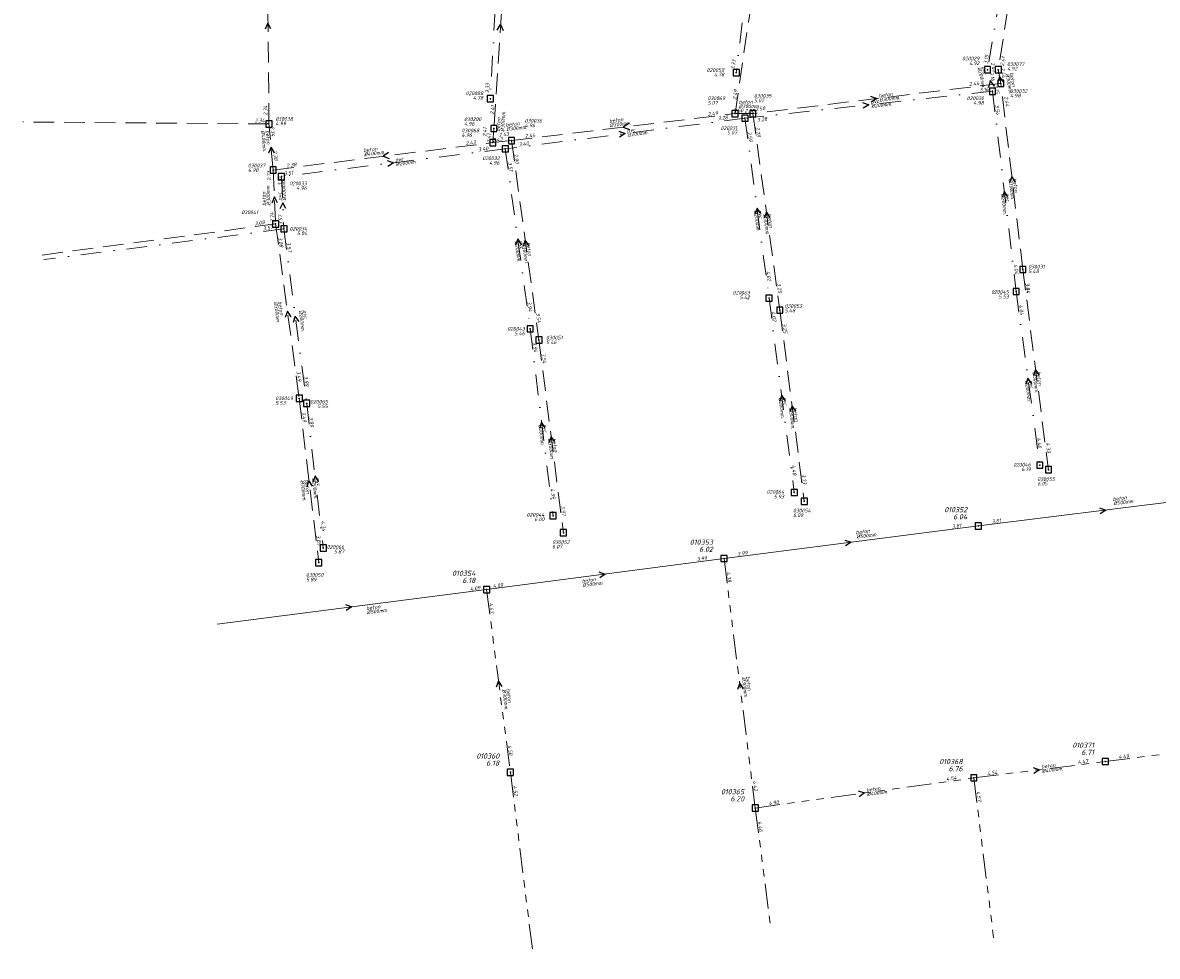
# Model space of a CAD drawing. Header units: metres. Extents: x 152202 to 157341, y 461610 to 468701.
# Tile 29 of 238: x 152658 to 152931, y 463539 to 463764. Entities that reach past the tile are written whole.
import ezdxf
from ezdxf.enums import TextEntityAlignment as Align

# ---------------------------------------------------------------- set-up
doc = ezdxf.new("R2010")
doc.units = ezdxf.units.M
doc.header["$PDMODE"] = 64
doc.header["$PDSIZE"] = 1.5
for name, pattern in [('RI-GWA', [18.45, 6, -1.8, 1.75, -1.8, 1.75, -1.8, 1.75, -1.8]), ('RI-HWA', [7.4, 5, -2.4]), ('RI-VWA', [11, 5, -3, 0, -3])]:
    doc.linetypes.add(name, pattern=pattern)
for name, color, linetype, lineweight in [('B-OI-RI-GWA-MATERIAAL-T18', 10, 'CONTINUOUS', 18), ('B-OI-RI-GWA-PUTDEKSELHOOGTE-T25', 10, 'CONTINUOUS', 25), ('B-OI-RI-GWA_BOB-T18', 10, 'CONTINUOUS', 18), ('B-OI-RI-GWA_DIAMETER-T18', 10, 'CONTINUOUS', 18), ('B-OI-RI-GWA_PUTNUMMER-T25', 10, 'CONTINUOUS', 18), ('B-OI-RI-GWA_RIOOLPUT-S', 10, 'CONTINUOUS', 25), ('B-OI-RI-GWA_TRANSPORTLEIDING_BETON_300-G', 10, 'RI-GWA', 18), ('B-OI-RI-GWA_TRANSPORTLEIDING_BETON_400-G', 10, 'RI-GWA', 18), ('B-OI-RI-GWA_TRANSPORTLEIDING_BETON_500-G', 10, 'RI-GWA_BETON500', 18), ('B-OI-RI-HWA-BOB-T18', 150, 'CONTINUOUS', 18), ('B-OI-RI-HWA-MATERIAAL-T18', 150, 'CONTINUOUS', 18), ('B-OI-RI-HWA-PUTDEKSELHOOGTE-T25', 150, 'CONTINUOUS', 25), ('B-OI-RI-HWA_DIAMETER-T18', 150, 'CONTINUOUS', 18), ('B-OI-RI-HWA_PUTNUMMER-T25', 150, 'CONTINUOUS', 25), ('B-OI-RI-HWA_RIOOLPUT-S', 150, 'CONTINUOUS', 25), ('B-OI-RI-HWA_TRANSPORTLEIDING_BETON_300-G', 150, 'RI-HWA', 18), ('B-OI-RI-HWA_TRANSPORTLEIDING_BETON_400-G', 150, 'RI-HWA', 18), ('B-OI-RI-STROOMRICHTING-S', 252, 'CONTINUOUS', 25), ('B-OI-RI-VWA-BOB-T18', 34, 'CONTINUOUS', 18), ('B-OI-RI-VWA-DIAMETER-T18', 34, 'CONTINUOUS', 18), ('B-OI-RI-VWA-MATERIAAL-T18', 34, 'CONTINUOUS', 18), ('B-OI-RI-VWA-PUTDEKSELHOOGTE-T25', 34, 'CONTINUOUS', 25), ('B-OI-RI-VWA_PUTNUMMER-T25', 34, 'CONTINUOUS', 25), ('B-OI-RI-VWA_RIOOLPUT-S', 34, 'CONTINUOUS', 25), ('B-OI-RI-VWA_TRANSPORTLEIDING_PVC_200-G', 34, 'RI-VWA', 18)]:
    doc.layers.add(name, color=color, linetype=linetype, lineweight=lineweight)
doc.styles.add('NLCS-ISO-M500-T18_CURSIEF', font='NLCS-ISO.ttf', dxfattribs={"oblique": 15, "height": 0.9})
doc.styles.add('NLCS-ISO-M500-T25_CURSIEF', font='NLCS-ISO.ttf', dxfattribs={"oblique": 15, "height": 1.25})
doc.linetypes.add('RI-GWA_BETON500', pattern='A,7,-2.5,["Beton 500",Standard,S=1,R=0,X=-0.5,Y=-0.5],-7.5', length=17)

msp = doc.modelspace()

# ---------------------------------------------------------------- linework, layer by layer
at = {"layer": 'B-OI-RI-GWA_RIOOLPUT-S', "linetype": 'Continuous'}
for p in [(152888.09, 463642.94), (152826.75, 463635.09), (152769.48, 463627.59), (152918.68, 463586.12), (152775.23, 463583.51), (152886.98, 463582.17), (152834.29, 463574.9)]:
    msp.add_point(p, dxfattribs=at)
at = {"layer": 'B-OI-RI-GWA_TRANSPORTLEIDING_BETON_300-G'}
for p, q in [((152826.75, 463635.09), (152834.29, 463574.9)), ((152769.48, 463627.59), (152775.23, 463583.51)), ((152775.23, 463583.51), (152780.74, 463539.13)), ((152834.29, 463574.9), (152838.09, 463545.45))]:
    msp.add_line(p, q, dxfattribs=at)
at = {"layer": 'B-OI-RI-GWA_TRANSPORTLEIDING_BETON_400-G'}
for p, q in [((152918.68, 463586.12), (152958.96, 463591.19)), ((152886.98, 463582.17), (152918.68, 463586.12)), ((152834.29, 463574.9), (152886.98, 463582.17)), ((152886.98, 463582.17), (152891.77, 463543.62))]:
    msp.add_line(p, q, dxfattribs=at)
at = {"layer": 'B-OI-RI-GWA_TRANSPORTLEIDING_BETON_500-G'}
for p, q in [((152949.55, 463650.59), (152888.09, 463642.94)), ((152888.09, 463642.94), (152826.75, 463635.09)), ((152826.75, 463635.09), (152769.48, 463627.59)), ((152769.48, 463627.59), (152704.5, 463619.28))]:
    msp.add_line(p, q, dxfattribs=at)
at = {"layer": 'B-OI-RI-HWA_RIOOLPUT-S'}
for p in [(152892.9, 463753), (152893.5, 463749.7), (152829.4, 463742.4), (152833.7, 463742.4), (152717, 463739.9), (152771.23, 463738.82), (152771, 463735.4), (152775.5, 463735.9), (152718, 463728.8), (152718.6, 463715.8), (152898.8, 463704.8), (152840.2, 463695), (152782.1, 463687.8), (152724.3, 463673.7), (152905, 463656.5), (152846.1, 463648.9), (152788, 463641.3), (152729, 463634.1)]:
    msp.add_point(p, dxfattribs=at)
at = {"layer": 'B-OI-RI-HWA_TRANSPORTLEIDING_BETON_300-G'}
for p, q in [((152900.9, 463804.2), (152892.9, 463753)), ((152829.4, 463742.4), (152837, 463794.3)), ((152717, 463739.9), (152716.5, 463788.6)), ((152774.5, 463789), (152771.23, 463738.82)), ((152893.5, 463749.7), (152892.9, 463753)), ((152893.5, 463749.7), (152833.7, 463742.4)), ((152898.8, 463704.8), (152893.5, 463749.7)), ((152775.5, 463735.9), (152829.4, 463742.4)), ((152833.7, 463742.4), (152829.4, 463742.4)), ((152833.7, 463742.4), (152840.2, 463695)), ((152718, 463728.8), (152717, 463739.9)), ((152771.23, 463738.82), (152771, 463735.4)), ((152775.5, 463735.9), (152771, 463735.4)), ((152775.5, 463735.9), (152782.1, 463687.8)), ((152718, 463728.8), (152718.6, 463715.8)), ((152718.6, 463715.8), (152660.9, 463708.1)), ((152718.6, 463715.8), (152724.3, 463673.7)), ((152898.8, 463704.8), (152905, 463656.5)), ((152840.2, 463695), (152846.1, 463648.9)), ((152782.1, 463687.8), (152788, 463641.3)), ((152724.3, 463673.7), (152729, 463634.1))]:
    msp.add_line(p, q, dxfattribs=at)
at = {"layer": 'B-OI-RI-HWA_TRANSPORTLEIDING_BETON_400-G'}
for p, q in [((152717, 463739.9), (152657.6, 463740.4)), ((152718, 463728.8), (152771, 463735.4))]:
    msp.add_line(p, q, dxfattribs=at)
at = {"layer": 'B-OI-RI-STROOMRICHTING-S'}
for points in [[(152717.48, 463762.82), (152716.75, 463764.25), (152716.04, 463762.8)], [(152772.05, 463762.52), (152772.86, 463763.91), (152773.49, 463762.43)], [(152894.25, 463749.95), (152893.2, 463751.35), (152892.71, 463749.68)], [(152892.01, 463749.06), (152890.9, 463750.4), (152890.49, 463748.7)], [(152862.08, 463746.59), (152863.6, 463746.05), (152862.26, 463745.16)], [(152860.14, 463745.11), (152861.65, 463744.55), (152860.3, 463743.68)], [(152803.79, 463740.04), (152802.45, 463739.15), (152803.97, 463738.61)], [(152801.38, 463738.13), (152802.9, 463737.6), (152801.56, 463736.7)], [(152718.35, 463732.98), (152717.5, 463734.35), (152716.91, 463732.85)], [(152745.84, 463732.99), (152744.5, 463732.1), (152746.02, 463731.56)], [(152745.48, 463731.09), (152747, 463730.55), (152745.66, 463729.66)], [(152897.03, 463725.9), (152896.15, 463727.25), (152895.6, 463725.74)], [(152895.23, 463722.3), (152894.35, 463723.65), (152893.8, 463722.14)], [(152719.09, 463720.89), (152718.3, 463722.3), (152717.65, 463720.83)], [(152721.09, 463719.5), (152720.3, 463720.9), (152719.65, 463719.43)], [(152835.6, 463718.27), (152834.7, 463719.6), (152834.18, 463718.08)], [(152837.86, 463717.37), (152836.95, 463718.7), (152836.43, 463717.18)], [(152777.91, 463710.87), (152777, 463712.2), (152776.48, 463710.67)], [(152779.71, 463710.52), (152778.8, 463711.85), (152778.28, 463710.33)], [(152722.36, 463693.42), (152721.45, 463694.75), (152720.93, 463693.23)], [(152724.25, 463692.22), (152723.35, 463693.55), (152722.82, 463692.03)], [(152902.8, 463679.31), (152901.9, 463680.65), (152901.37, 463679.13)], [(152900.96, 463677.22), (152900.05, 463678.55), (152899.53, 463677.03)], [(152841.55, 463673.11), (152840.65, 463674.45), (152840.12, 463672.93)], [(152844.05, 463670.61), (152843.15, 463671.95), (152842.62, 463670.43)], [(152783.64, 463666.61), (152782.75, 463667.95), (152782.21, 463666.43)], [(152785.95, 463663.21), (152785.05, 463664.55), (152784.52, 463663.03)], [(152727.53, 463652.55), (152726.65, 463653.9), (152726.1, 463652.39)], [(152728.98, 463653.7), (152728.1, 463655.05), (152727.55, 463653.54)], [(152917.3, 463647.3), (152918.82, 463646.77), (152917.48, 463645.87)], [(152855.9, 463639.55), (152857.42, 463639.02), (152856.08, 463638.12)], [(152796.59, 463631.87), (152798.11, 463631.34), (152796.78, 463630.44)], [(152735.47, 463623.97), (152736.99, 463623.44), (152735.65, 463622.54)], [(152773.26, 463604.22), (152772.36, 463605.55), (152771.83, 463604.03)], [(152831.41, 463603.66), (152830.52, 463604.99), (152829.98, 463603.48)], [(152901.31, 463584.68), (152902.83, 463584.15), (152901.49, 463583.25)], [(152859.11, 463579.05), (152860.64, 463578.54), (152859.31, 463577.62)]]:
    msp.add_lwpolyline(points, dxfattribs=at)
at = {"layer": 'B-OI-RI-VWA_RIOOLPUT-S'}
for p in [(152890.3, 463753), (152829.7, 463752.3), (152891.5, 463747.8), (152770.4, 463746), (152831.8, 463741.3), (152774, 463733.9), (152720, 463727.2), (152720.6, 463714.6), (152897.2, 463699.5), (152837.6, 463697.9), (152780, 463690.5), (152726.1, 463672.5), (152902.9, 463657.6), (152843.7, 463651), (152785.5, 463645.4), (152730.1, 463637.6)]:
    msp.add_point(p, dxfattribs=at)
at = {"layer": 'B-OI-RI-VWA_TRANSPORTLEIDING_PVC_200-G'}
for p, q in [((152898.9, 463803.5), (152890.3, 463753)), ((152835.1, 463797.4), (152829.7, 463752.3)), ((152772.7, 463789.6), (152770.4, 463746)), ((152891.5, 463747.8), (152831.8, 463741.3)), ((152891.5, 463747.8), (152897.2, 463699.5)), ((152831.8, 463741.3), (152774, 463733.9)), ((152831.8, 463741.3), (152837.6, 463697.9)), ((152774, 463733.9), (152720, 463727.2)), ((152774, 463733.9), (152780, 463690.5)), ((152720, 463727.2), (152720.6, 463714.6)), ((152720.6, 463714.6), (152662.7, 463707.2)), ((152720.6, 463714.6), (152726.1, 463672.5)), ((152897.2, 463699.5), (152902.9, 463657.6)), ((152837.6, 463697.9), (152843.7, 463651)), ((152780, 463690.5), (152785.5, 463645.4)), ((152726.1, 463672.5), (152730.1, 463637.6))]:
    msp.add_line(p, q, dxfattribs=at)

# ---------------------------------------------------------------- texts
at = {"layer": 'B-OI-RI-GWA-MATERIAAL-T18', "linetype": 'ByBlock', "style": 'NLCS-ISO-M500-T18_CURSIEF', "oblique": 15}
for rotation, p in [(7.09518, (152920.538, 463648.965)), (7.2928, (152858.56, 463640.905)), (7.46092, (152792.498, 463629.207)), (7.28774, (152740.493, 463622.647)), (277.14025, (152832.043, 463606.606)), (277.43196, (152774.269, 463603.666)), (7.10277, (152903.301, 463584.405)), (7.85589, (152861.103, 463578.801))]:
    msp.add_text('beton', height=0.9, rotation=rotation, dxfattribs=at).set_placement(p)
at = {"layer": 'B-OI-RI-GWA-PUTDEKSELHOOGTE-T25', "linetype": 'ByBlock', "style": 'NLCS-ISO-M500-T25_CURSIEF', "oblique": 15}
for s, p in [('6.04', (152885.39, 463644.54)), ('6.02', (152824.05, 463636.69)), ('6.18', (152766.78, 463629.19)), ('6.71', (152915.98, 463587.72)), ('6.18', (152772.53, 463585.11)), ('6.76', (152884.28, 463583.77)), ('6.20', (152831.59, 463576.5))]:
    msp.add_text(s, height=1.25, dxfattribs=at).set_placement(p, align=Align.RIGHT)
at = {"layer": 'B-OI-RI-GWA_BOB-T18', "linetype": 'ByBlock', "style": 'NLCS-ISO-M500-T18_CURSIEF', "oblique": 15}
for s, rotation, p in [('3.81', 7.2928, (152891.338, 463643.557)), ('3.99', 7.46092, (152829.996, 463635.717)), ('4.38', 277.14025, (152827.359, 463631.84)), ('4.09', 7.28774, (152771.056, 463627.964)), ('4.43', 277.43196, (152770.105, 463624.344)), ('4.49', 7.17403, (152921.929, 463586.731)), ('4.54', 7.10277, (152890.23, 463582.777)), ('4.52', 277.07734, (152775.835, 463580.26)), ('4.57', 277.08294, (152887.585, 463578.92)), ('4.90', 7.85589, (152837.532, 463575.549)), ('4.46', 277.35238, (152834.911, 463571.653))]:
    msp.add_text(s, height=0.9, rotation=rotation, dxfattribs=at).set_placement(p)
for s, rotation, p in [('3.81', 7.09518, (152883.997, 463642.632)), ('3.99', 7.2928, (152822.658, 463634.768)), ('4.09', 7.46092, (152767.987, 463627.614)), ('4.50', 277.43196, (152774.898, 463587.601)), ('4.47', 7.10277, (152914.587, 463585.812)), ('4.42', 277.14025, (152833.979, 463578.993)), ('4.54', 7.85589, (152882.891, 463581.808))]:
    msp.add_text(s, height=0.9, rotation=rotation, dxfattribs=at).set_placement(p, align=Align.RIGHT)
at = {"layer": 'B-OI-RI-GWA_DIAMETER-T18', "linetype": 'ByBlock', "style": 'NLCS-ISO-M500-T18_CURSIEF', "oblique": 15}
for s, rotation, p in [('%%c500mm.', 7.09518, (152920.667, 463647.923)), ('%%c500mm.', 7.2928, (152858.693, 463639.864)), ('%%c500mm.', 7.46092, (152792.635, 463628.165)), ('%%c500mm.', 7.28774, (152740.626, 463621.606)), ('%%c300mm.', 277.14025, (152831.001, 463606.476)), ('%%c300mm.', 277.43196, (152773.228, 463603.53)), ('%%c400mm.', 7.10277, (152903.431, 463583.363)), ('%%c400mm.', 7.85589, (152861.246, 463577.761))]:
    msp.add_text(s, height=0.9, rotation=rotation, dxfattribs=at).set_placement(p)
at = {"layer": 'B-OI-RI-GWA_PUTNUMMER-T25', "linetype": 'ByBlock', "style": 'NLCS-ISO-M500-T25_CURSIEF', "oblique": 15}
for s, p in [('010352', (152885.39, 463646.249)), ('010353', (152824.05, 463638.399)), ('010354', (152766.78, 463630.899)), ('010371', (152915.98, 463589.429)), ('010360', (152772.53, 463586.819)), ('010368', (152884.28, 463585.479)), ('010365', (152831.59, 463578.209))]:
    msp.add_text(s, height=1.25, dxfattribs=at).set_placement(p, align=Align.RIGHT)
at = {"layer": 'B-OI-RI-HWA-BOB-T18', "linetype": 'ByBlock', "style": 'NLCS-ISO-M500-T18_CURSIEF', "oblique": 15}
for s, rotation, p in [('2.41', 280.30485, (152891.501, 463752.509)), ('2.41', 81.11934, (152894.58, 463756.037)), ('2.44', 276.73205, (152893.802, 463751.006)), ('2.49', 6.8763, (152825.306, 463742.108)), ('2.50', 6.95987, (152836.685, 463743.28)), ('2.34', 275.14788, (152717.58, 463736.906)), ('2.41', 86.27157, (152769.572, 463739.025)), ('2.41', 86.15257, (152770.571, 463737.516)), ('2.43', 7.0984, (152766.907, 463735.092)), ('2.43', 6.34019, (152773.362, 463735.839)), ('2.74', 92.64255, (152718.169, 463718.603)), ('3.25', 277.80831, (152839.841, 463699.089)), ('3.54', 277.813, (152781.741, 463691.889)), ('3.49', 277.7105, (152723.948, 463677.79)), ('4.33', 277.31474, (152904.676, 463660.592)), ('3.73', 277.29322, (152845.778, 463652.992)), ('3.97', 277.23115, (152787.682, 463645.393)), ('3.89', 276.76859, (152728.715, 463638.195))]:
    msp.add_text(s, height=0.9, rotation=rotation, dxfattribs=at).set_placement(p, align=Align.RIGHT)
for s, rotation, p in [('2.44', 6.95987, (152885.863, 463749.045)), ('2.49', 81.66908, (152829.68, 463745.694)), ('2.44', 280.30485, (152894.287, 463746.489)), ('2.34', 90.58823, (152716.6, 463741.931)), ('2.41', 86.15257, (152771.252, 463742.126)), ('2.34', 359.51772, (152713.552, 463740.313)), ('2.43', 6.34019, (152772.477, 463736.819)), ('2.44', 6.8763, (152778.752, 463736.494)), ('2.78', 277.80831, (152834.346, 463739.158)), ('2.38', 275.14788, (152718.052, 463733.478)), ('2.90', 277.813, (152776.147, 463732.658)), ('2.38', 7.0984, (152721.25, 463729.406)), ('2.73', 92.64255, (152717.507, 463726.198)), ('3.08', 7.60115, (152713.574, 463715.455)), ('3.08', 277.7105, (152719.241, 463712.557)), ('3.84', 276.73205, (152899.385, 463701.546)), ('3.84', 277.31474, (152899.419, 463701.552)), ('3.25', 277.29322, (152840.817, 463691.752)), ('3.54', 277.23115, (152782.714, 463684.551)), ('3.49', 276.76859, (152724.888, 463670.447))]:
    msp.add_text(s, height=0.9, rotation=rotation, dxfattribs=at).set_placement(p)
msp.add_text('2.50', height=0.9, dxfattribs=at).set_placement((152831.365, 463742.708), align=Align.RIGHT)
msp.add_text('2.50', height=0.9, dxfattribs=at).set_placement((152831.709, 463742.654))
at = {"layer": 'B-OI-RI-HWA-MATERIAAL-T18', "linetype": 'ByBlock', "style": 'NLCS-ISO-M500-T18_CURSIEF', "oblique": 15}
for rotation, p in [(280.30485, (152895.646, 463752.235)), (6.95987, (152864.072, 463746.309)), (86.15257, (152772.659, 463738.016)), (6.34019, (152774.116, 463739.228)), (6.8763, (152799.088, 463740.18)), (275.14788, (152716.152, 463738.377)), (7.0984, (152739.807, 463733.107)), (276.73205, (152896.407, 463726.777)), (92.64255, (152716.337, 463720.145)), (277.80831, (152837.216, 463718.232)), (277.813, (152779.066, 463711.382)), (277.7105, (152719.195, 463697.119)), (277.31474, (152902.162, 463680.18)), (277.29322, (152843.412, 463671.479)), (277.23115, (152785.311, 463664.079)), (276.76859, (152725.6, 463654.114))]:
    msp.add_text('beton', height=0.9, rotation=rotation, dxfattribs=at).set_placement(p)
msp.add_text('beton', height=0.9, dxfattribs=at).set_placement((152830.266, 463744.785))
at = {"layer": 'B-OI-RI-HWA-PUTDEKSELHOOGTE-T25', "linetype": 'ByBlock', "style": 'NLCS-ISO-M500-T25_CURSIEF', "oblique": 15}
for s, p in [('4.92', (152895, 463752.792)), ('5.07', (152833.976, 463745.139)), ('4.98', (152895.728, 463746.301)), ('5.07', (152822.769, 463744.564)), ('4.99', (152718.543, 463739.572)), ('4.96', (152764.044, 463739.501)), ('4.96', (152778.684, 463739.116)), ('4.96', (152763.446, 463736.779)), ('4.98', (152711.915, 463728.337)), ('5.48', (152900.119, 463703.934)), ('5.48', (152841.358, 463694.451)), ('5.46', (152783.828, 463686.815)), ('5.53', (152718.512, 463672.185)), ('6.05', (152902.3, 463652.7)), ('6.00', (152843.4, 463645.1)), ('6.07', (152785.3, 463637.5)), ('5.89', (152725.934, 463629.569))]:
    msp.add_text(s, height=0.9, dxfattribs=at).set_placement(p)
at = {"layer": 'B-OI-RI-HWA_DIAMETER-T18', "linetype": 'ByBlock', "style": 'NLCS-ISO-M500-T18_CURSIEF', "oblique": 15}
for s, rotation, p in [('%%c300mm.', 280.30485, (152894.613, 463752.047)), ('%%c300mm.', 6.95987, (152864.199, 463745.267)), ('%%c300mm.', 86.15257, (152773.706, 463737.946)), ('%%c300mm.', 6.8763, (152799.214, 463739.138)), ('%%c400mm.', 275.14788, (152715.106, 463738.283)), ('%%c300mm.', 6.34019, (152774.232, 463738.184)), ('%%c400mm.', 7.0984, (152739.937, 463732.065)), ('%%c300mm.', 276.73205, (152895.364, 463726.654)), ('%%c300mm.', 92.64255, (152717.386, 463720.194)), ('%%c300mm.', 277.80831, (152836.176, 463718.089)), ('%%c300mm.', 277.813, (152778.026, 463711.239)), ('%%c300mm.', 277.7105, (152718.154, 463696.979)), ('%%c300mm.', 277.31474, (152901.121, 463680.046)), ('%%c300mm.', 277.29322, (152842.37, 463671.346)), ('%%c300mm.', 277.23115, (152784.27, 463663.947))]:
    msp.add_text(s, height=0.9, rotation=rotation, dxfattribs=at).set_placement(p)
msp.add_text('%%c300mm.', height=0.9, dxfattribs=at).set_placement((152830.266, 463743.735))
at = {"layer": 'B-OI-RI-HWA_PUTNUMMER-T25', "linetype": 'ByBlock', "style": 'NLCS-ISO-M500-T25_CURSIEF', "oblique": 15}
for s, p in [('030077', (152895, 463753.892)), ('030032', (152895.728, 463747.401)), ('030069', (152822.769, 463745.664)), ('030035', (152833.976, 463746.239)), ('030038', (152718.543, 463740.672)), ('030200', (152764.044, 463740.601)), ('030036', (152778.684, 463740.216)), ('030068', (152763.446, 463737.879)), ('030037', (152711.915, 463729.437)), ('030041', (152710.348, 463718.15)), ('030031', (152900.119, 463705.034)), ('030053', (152841.358, 463695.551)), ('030051', (152783.828, 463687.915)), ('030049', (152718.512, 463673.285)), ('030055', (152902.3, 463653.8)), ('030054', (152843.4, 463646.2)), ('030052', (152785.3, 463638.6)), ('030050', (152725.934, 463630.669))]:
    msp.add_text(s, height=0.9, dxfattribs=at).set_placement(p)
at = {"layer": 'B-OI-RI-VWA-BOB-T18', "linetype": 'ByBlock', "style": 'NLCS-ISO-M500-T18_CURSIEF', "oblique": 15}
for s, rotation, p in [('3.15', 80.33541, (152890.575, 463756.458)), ('3.33', 83.17226, (152829.566, 463755.333)), ('3.16', 282.99462, (152891.251, 463750.207)), ('3.33', 86.98032, (152770.195, 463749.691)), ('3.28', 6.21376, (152827.702, 463741.055)), ('3.40', 7.29576, (152769.908, 463733.578)), ('3.51', 7.07277, (152722.88, 463727.717)), ('3.57', 92.72631, (152720.151, 463717.963)), ('4.04', 276.73048, (152896.918, 463703.595)), ('4.02', 277.61194, (152837.255, 463701.99)), ('3.94', 277.87118, (152779.637, 463694.589)), ('3.99', 277.44304, (152725.767, 463676.591)), ('4.46', 277.74686, (152902.546, 463661.69)), ('4.48', 277.41052, (152843.37, 463655.092)), ('4.39', 276.95296, (152785.202, 463649.494)), ('4.34', 276.53832, (152729.832, 463641.696))]:
    msp.add_text(s, height=0.9, rotation=rotation, dxfattribs=at).set_placement(p, align=Align.RIGHT)
for s, rotation, p in [('3.16', 6.21376, (152888.395, 463747.627)), ('3.15', 282.99462, (152891.833, 463749.28)), ('3.54', 276.73048, (152892.085, 463744.546)), ('3.28', 7.29576, (152834.772, 463740.4)), ('3.59', 277.61194, (152832.435, 463738.056)), ('3.40', 7.07277, (152777.25, 463734.505)), ('3.51', 277.87118, (152774.65, 463730.658)), ('3.51', 92.72631, (152720.057, 463724.992)), ('3.57', 7.28329, (152715.578, 463714.237)), ('3.57', 277.44304, (152721.226, 463711.354)), ('4.04', 277.74686, (152897.843, 463696.257)), ('4.02', 277.41052, (152838.224, 463694.653)), ('3.94', 276.95296, (152780.598, 463687.248)), ('3.99', 276.53832, (152726.674, 463669.244))]:
    msp.add_text(s, height=0.9, rotation=rotation, dxfattribs=at).set_placement(p)
at = {"layer": 'B-OI-RI-VWA-DIAMETER-T18', "linetype": 'ByBlock', "style": 'NLCS-ISO-M500-T18_CURSIEF', "oblique": 15}
for s, rotation, p in [('%%c200mm.', 282.99462, (152887.861, 463753.529)), ('%%c200mm.', 6.21376, (152862.239, 463743.759)), ('%%c200mm.', 7.29576, (152803.504, 463736.82)), ('%%c200mm.', 7.07277, (152747.601, 463729.768)), ('%%c200mm.', 92.72631, (152721.125, 463721.44)), ('%%c200mm.', 276.73048, (152893.564, 463723.054)), ('%%c200mm.', 277.61194, (152833.924, 463718.992)), ('%%c200mm.', 277.87118, (152776.226, 463711.588)), ('%%c200mm.', 277.44304, (152724.184, 463694.829)), ('%%c200mm.', 277.74686, (152899.275, 463677.94)), ('%%c200mm.', 277.41052, (152839.872, 463673.845)), ('%%c200mm.', 276.95296, (152781.967, 463667.351)), ('%%c300mm.', 276.76859, (152724.557, 463653.99)), ('%%c200mm.', 276.53832, (152727.312, 463654.456))]:
    msp.add_text(s, height=0.9, rotation=rotation, dxfattribs=at).set_placement(p)
at = {"layer": 'B-OI-RI-VWA-MATERIAAL-T18', "linetype": 'ByBlock', "style": 'NLCS-ISO-M500-T18_CURSIEF', "oblique": 15}
for rotation, p in [(282.99462, (152888.884, 463753.765)), (6.21376, (152862.125, 463744.803)), (7.29576, (152803.371, 463737.862)), (7.07277, (152747.472, 463730.81)), (92.72631, (152720.076, 463721.39)), (276.73048, (152894.607, 463723.177)), (277.61194, (152834.964, 463719.131)), (277.87118, (152777.267, 463711.732)), (277.44304, (152725.225, 463694.965)), (277.74686, (152900.316, 463678.082)), (277.41052, (152840.913, 463673.98)), (276.95296, (152783.009, 463667.478)), (276.53832, (152728.356, 463654.576))]:
    msp.add_text('pvc', height=0.9, rotation=rotation, dxfattribs=at).set_placement(p)
at = {"layer": 'B-OI-RI-VWA-PUTDEKSELHOOGTE-T25', "linetype": 'ByBlock', "style": 'NLCS-ISO-M500-T25_CURSIEF', "oblique": 15}
for s, p in [('4.92', (152888.311, 463754.136)), ('4.78', (152826.794, 463751.355)), ('4.78', (152768.662, 463745.753)), ('4.98', (152889.409, 463744.559)), ('5.07', (152829.876, 463737.367)), ('4.96', (152772.581, 463730.1)), ('4.96', (152726.085, 463724.02)), ('5.04', (152726.189, 463713.089)), ('5.42', (152832.955, 463697.643)), ('5.53', (152895.386, 463697.827)), ('5.46', (152778.675, 463688.941)), ('5.55', (152731.145, 463671.358)), ('6.19', (152900.701, 463656.171)), ('5.93', (152841.219, 463649.588)), ('6.00', (152783.397, 463644.093)), ('5.87', (152735.125, 463636.311))]:
    msp.add_text(s, height=0.9, dxfattribs=at).set_placement(p, align=Align.RIGHT)
at = {"layer": 'B-OI-RI-VWA_PUTNUMMER-T25', "linetype": 'ByBlock', "style": 'NLCS-ISO-M500-T25_CURSIEF', "oblique": 15}
for s, p in [('020029', (152888.311, 463755.236)), ('020058', (152826.794, 463752.455)), ('020088', (152768.662, 463746.853)), ('020030', (152889.409, 463745.659)), ('020031', (152829.876, 463738.467)), ('020032', (152772.581, 463731.2)), ('020033', (152726.085, 463725.12)), ('020034', (152726.189, 463714.189)), ('020063', (152832.955, 463698.743)), ('020045', (152895.386, 463698.927)), ('020043', (152778.675, 463690.041)), ('020065', (152731.145, 463672.458)), ('020046', (152900.701, 463657.271)), ('020064', (152841.219, 463650.688)), ('020044', (152783.397, 463645.193)), ('020066', (152735.125, 463637.411))]:
    msp.add_text(s, height=0.9, dxfattribs=at).set_placement(p, align=Align.RIGHT)

doc.saveas('drawing.dxf')
